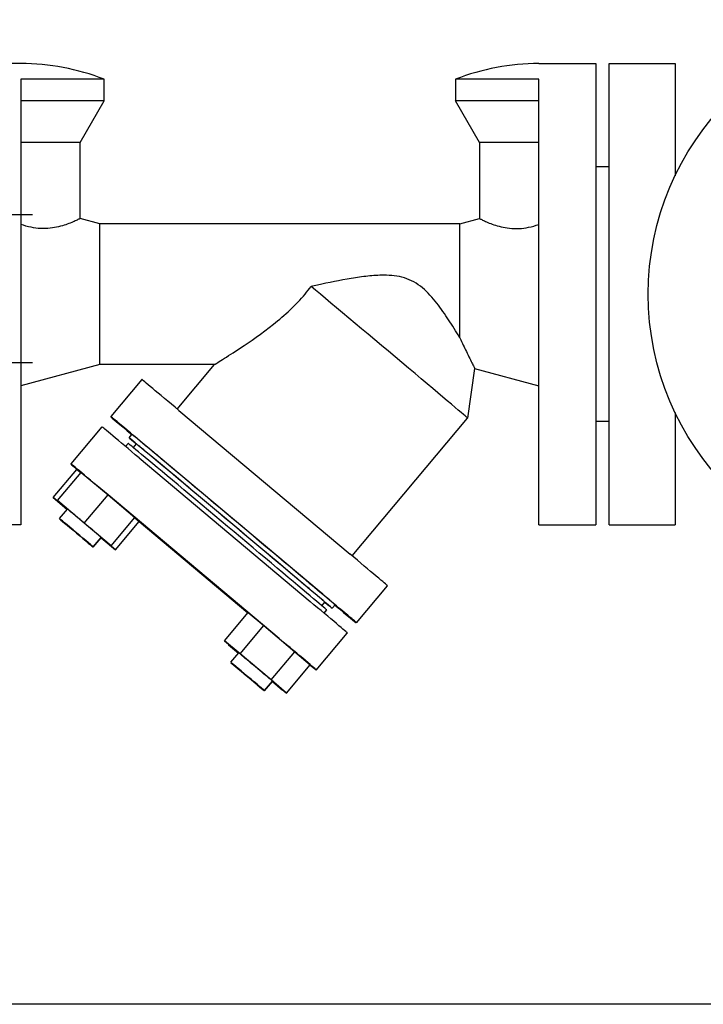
# Model space of a CAD drawing. Header units: millimetres. Extents: x 226749 to 325316, y -44191 to 40236.
# Tile 148 of 164: x 294461 to 294616, y 12990 to 13214. Entities that reach past the tile are written whole.
import ezdxf

# ---------------------------------------------------------------- set-up
doc = ezdxf.new("R2010")
doc.units = ezdxf.units.MM
doc.header["$LTSCALE"] = 100
doc.linetypes.add('DASHED', pattern=[19.05, 12.7, -6.35])
doc.layers.add('FUNDAMENTY', color=6, linetype='Continuous')
doc.layers.add('K_URZĄDZENIA', color=4, linetype='Continuous')

# ---------------------------------------------------------------- blocks, each defined once
blk = doc.blocks.new('ZBIORNIK_RZUT')
at = {"layer": 'K_URZĄDZENIA'}
for p, q in [((148970.36, 97005.03), (148995.93, 97005.03)), ((148970.36, 96990.03), (148970.36, 97005.03)), ((149049.8, 97005.03), (149075.36, 97005.03)), ((149075.36, 96990.03), (149075.36, 97005.03)), ((149075.36, 96990.03), (148970.36, 96990.03)), ((148993.86, 96990.03), (148993.86, 96987.03)), ((149051.86, 96990.03), (149051.86, 96987.03)), ((148970.36, 96987.03), (149075.36, 96987.03)), ((148970.36, 96974.03), (148970.36, 96987.03)), ((149075.36, 96974.03), (149075.36, 96987.03)), ((149075.36, 96974.03), (148973.89, 96974.03)), ((149039.77, 96959.39), (149043.69, 96974.03)), ((148988.36, 96960.53), (148978.86, 96955.03)), ((148988.36, 96960.53), (149005.66, 96960.53)), ((149006.86, 96956.03), (149005.66, 96960.53)), ((149039.77, 96959.39), (149051.07, 96957.8)), ((149082.43, 96931.48), (149051.07, 96957.8)), ((149032.81, 96956.03), (149006.86, 96956.03)), ((149006.86, 96956.03), (149006.86, 96874.03)), ((148973.92, 96955.03), (148978.86, 96955.03)), ((149089.15, 96939.46), (149089.25, 96939.46)), ((149089.25, 96939.46), (149097.67, 96932.39)), ((149049.33, 96892.03), (149082.05, 96931.03)), ((149097.67, 96932.39), (149097.57, 96932.39)), ((149099.95, 96930.4), (149100.05, 96930.4)), ((149108.47, 96923.33), (149100.05, 96930.4)), ((149094.37, 96926.95), (149093.6, 96927.6)), ((149093.78, 96924.57), (149092.95, 96925.27)), ((149095.48, 96925.1), (149094.76, 96925.71)), ((149090.48, 96923.96), (149057.75, 96884.96)), ((149060.13, 96882.97), (149092.85, 96921.97)), ((149104.26, 96918.44), (149107.24, 96921.97)), ((149113.68, 96916.58), (149107.24, 96921.97)), ((149108.47, 96923.33), (149108.37, 96923.33)), ((149098.32, 96911.36), (149104.26, 96918.44)), ((149110.69, 96913.04), (149104.26, 96918.44)), ((149113.68, 96916.58), (149110.69, 96913.04)), ((149110.96, 96913.32), (149113.68, 96916.58)), ((149112.97, 96915.63), (149111, 96913.29)), ((149111.06, 96913.32), (149112.99, 96915.63)), ((149112.97, 96915.63), (149112.92, 96915.67)), ((149112.99, 96915.63), (149112.93, 96915.68)), ((149112.99, 96915.63), (149112.97, 96915.63)), ((149101.28, 96914.9), (149068.56, 96875.9)), ((149110.69, 96913.04), (149104.75, 96905.96)), ((149113.1, 96911.53), (149110.95, 96913.33)), ((149113.2, 96911.53), (149111.05, 96913.33)), ((149095.36, 96907.82), (149098.32, 96911.36)), ((149104.75, 96905.96), (149098.32, 96911.36)), ((149074.63, 96882.96), (149095.44, 96907.76)), ((149101.8, 96902.42), (149095.36, 96907.82)), ((149104.75, 96905.96), (149101.8, 96902.42)), ((149101.8, 96902.42), (149104.53, 96905.66)), ((149104.57, 96905.63), (149102.69, 96903.37)), ((149102.7, 96903.37), (149104.59, 96905.61)), ((149106.67, 96903.87), (149104.52, 96905.67)), ((149102.69, 96903.37), (149102.64, 96903.41)), ((149102.69, 96903.37), (149102.7, 96903.37)), ((149106.77, 96903.87), (149106.71, 96903.92)), ((149049.01, 96891.65), (149038.86, 96900.16)), ((149038.86, 96900.16), (149038.86, 96874.03)), ((149042.28, 96883.61), (149050.71, 96876.53)), ((149057.79, 96881.67), (149056.96, 96882.37)), ((149068.56, 96875.9), (149073.71, 96882.03)), ((149073.71, 96882.03), (149073.73, 96882.03)), ((149080.15, 96876.63), (149073.71, 96882.03)), ((149080.16, 96876.63), (149073.73, 96882.03)), ((149073.78, 96881.98), (149074.62, 96882.97)), ((149081.05, 96877.57), (149074.62, 96882.97)), ((149055.54, 96880.68), (149054.78, 96881.33)), ((149057.56, 96879.91), (149056.84, 96880.51)), ((149081.05, 96877.57), (149078.28, 96874.29)), ((149078.33, 96874.32), (149081.05, 96877.57)), ((148978.86, 96875.03), (148973.92, 96875.03)), ((148988.36, 96869.53), (148978.86, 96875.03)), ((149050.71, 96876.53), (149050.81, 96876.53)), ((149063.43, 96869.77), (149068.56, 96875.9)), ((149074.99, 96870.5), (149068.56, 96875.9)), ((149080.15, 96876.63), (149074.99, 96870.5)), ((149078.23, 96874.32), (149080.16, 96876.63)), ((149080.16, 96876.63), (149080.15, 96876.63)), ((149006.86, 96874.03), (149005.66, 96869.53)), ((149038.86, 96874.03), (149006.86, 96874.03)), ((149038.86, 96874.03), (149043.69, 96856.03)), ((149061.51, 96867.47), (149053.08, 96874.54)), ((149080.37, 96872.53), (149078.23, 96874.33)), ((149080.47, 96872.53), (149078.33, 96874.33)), ((149074.99, 96870.5), (149069.86, 96864.37)), ((149005.66, 96869.53), (148988.36, 96869.53)), ((149062.74, 96868.82), (149063.49, 96869.72)), ((149069.17, 96863.42), (149062.74, 96868.82)), ((149069.86, 96864.37), (149063.43, 96869.77)), ((149061.51, 96867.47), (149061.61, 96867.47)), ((149071.85, 96866.63), (149069.17, 96863.42)), ((149069.17, 96863.42), (149071.87, 96866.61)), ((149069.88, 96864.37), (149071.81, 96866.66)), ((149073.94, 96864.87), (149071.8, 96866.67)), ((149069.86, 96864.37), (149069.88, 96864.37)), ((149074.04, 96864.87), (149073.99, 96864.92)), ((148970.36, 96856.03), (148970.36, 96847.53)), ((148973.89, 96856.03), (149075.36, 96856.03)), ((149075.36, 96856.03), (149075.36, 96843.03))]:
    blk.add_line(p, q, dxfattribs=at)
blk.add_circle((149022.86, 97061.43), 62.5, dxfattribs=at)
for centre, start, end in [((149022.86, 96974.03), 180, 201.2169), ((149022.86, 96856.03), 158.7831, 180)]:
    blk.add_arc(centre, 52.5, start, end, dxfattribs=at)
for centre, major_axis, ratio, start_param, end_param in [((148973.92, 96974.03), (0, -19), 0.001967, 4.712389, 6.283185), ((148978.86, 96974.03), (0, -19), 0.001967, 4.712389, 6.284324), ((148988.36, 96974.03), (0, -13.5), 0.001967, 4.712389, 6.283185), ((149034.35, 96937.89), (16.71, 19.92), 0.001507, 0, 2.484549), ((149082.07, 96931.03), (7.07, 8.43), 0.001507, 0.001264, 1.572061), ((149090.5, 96923.96), (7.07, 8.43), 0.001507, 0.001264, 1.572061), ((149090.6, 96923.96), (7.07, 8.43), 0.001507, 5.155069, 6.28445), ((149074.95, 96903.82), (19.41, 23.13), 0.001507, 5.899129, 9.808835), ((149092.88, 96921.97), (7.07, 8.43), 0.001507, 0.001264, 1.572061), ((149074.19, 96904.46), (19.41, 23.13), 0.001507, 0, 3.141593), ((149075.8, 96903.11), (18.96, 22.6), 0.001507, 0, 3.141593), ((149074.95, 96903.82), (18, 21.45), 0.001507, 0, 3.141593), ((149101.3, 96914.9), (7.07, 8.43), 0.001507, 0.001264, 1.572061), ((149101.4, 96914.9), (7.07, 8.43), 0.001507, 5.69858, 6.28445), ((149107.74, 96909.5), (-3.21, -3.83), 0.001507, 3.141593, 6.283186), ((149107.84, 96909.5), (3.21, 3.83), 0.001507, 0, 0.160628), ((149049.35, 96892.03), (-7.07, -8.43), 0.001507, 4.713653, 6.283186), ((149057.78, 96884.96), (-7.07, -8.43), 0.001507, 4.713653, 6.28445), ((149060.15, 96882.97), (-7.07, -8.43), 0.001507, 4.713653, 6.283186), ((149057.88, 96884.96), (-7.07, -8.43), 0.001507, 0.001264, 1.12163), ((148973.92, 96856.03), (0, 19), 0.001967, 0, 1.570796), ((148978.86, 96856.03), (0, 19), 0.001967, 6.282047, 7.853982), ((149068.58, 96875.9), (-7.07, -8.43), 0.001507, 4.713653, 6.28445), ((149075.01, 96870.5), (-3.21, -3.83), 0.001507, 3.141593, 6.283186), ((149075.11, 96870.5), (3.21, 3.83), 0.001507, 0, 0.160628), ((148988.36, 96856.03), (0, 13.5), 0.001967, 0, 1.570796), ((149068.68, 96875.9), (-7.07, -8.43), 0.001507, 0.001264, 0.573916)]:
    blk.add_ellipse(centre, major_axis=major_axis, ratio=ratio, start_param=start_param, end_param=end_param, dxfattribs=at)
for centre in [(149109.88, 96907.7), (149109.98, 96907.7), (149077.16, 96868.7), (149077.26, 96868.7)]:
    blk.add_ellipse(centre, major_axis=(-3.21, -3.83), ratio=0.001507, dxfattribs=at)
for points, knots in [([(149005.66, 96960.53), (149005.66, 96960.53), (149005.69, 96960.6), (149005.83, 96960.88), (149005.94, 96961.1), (149006.34, 96961.95), (149006.72, 96962.8), (149007.38, 96964.74), (149007.71, 96965.97), (149007.92, 96968.03), (149007.95, 96968.75), (149007.88, 96970.22), (149007.78, 96970.96), (149007.64, 96971.68), (149007.48, 96972.47), (149007.25, 96973.25), (149006.98, 96974.03)], [-1.825439, -1.825439, -1.825439, -1.825439, -1.596465, -1.596465, -1.364109, -1.364109, -0.899397, -0.899397, -0.449699, -0.449699, -0.224849, -0.224849, 0, 0, 0, 0.242899, 0.242899, 0.242899, 0.242899]), ([(149032.81, 96956.03), (149033.96, 96956.58), (149035, 96957.08), (149037.02, 96958.06), (149038.04, 96958.56), (149039.07, 96959.06), (149039.33, 96959.18), (149039.68, 96959.35), (149039.76, 96959.39), (149039.77, 96959.39), (149039.77, 96959.39), (149039.77, 96959.39)], [5.603578, 5.603578, 5.603578, 5.603578, 6.014767, 6.014767, 6.548693, 6.548693, 6.815657, 6.815657, 7.08262, 7.08262, 7.083264, 7.083264, 7.083264, 7.083264]), ([(149032.81, 96956.03), (149032.75, 96955.99), (149032.69, 96955.96), (149031.37, 96955.16), (149029.99, 96954.31), (149027.46, 96952.65), (149026.15, 96951.75), (149023.64, 96949.77), (149022.42, 96948.7), (149020.92, 96946.89), (149020.46, 96946.24), (149019.7, 96944.88), (149019.39, 96944.16), (149018.69, 96941.91), (149018.54, 96940.3), (149018.54, 96938.74), (149018.54, 96937.53), (149018.63, 96936.3), (149018.89, 96933.82), (149019.07, 96932.56), (149019.7, 96928.76), (149020.22, 96926.18), (149020.89, 96923.11), (149020.99, 96922.62), (149021.1, 96922.13)], [-2.387191, -2.387191, -2.387191, -2.387191, -2.363554, -2.363554, -1.87469, -1.87469, -1.406017, -1.406017, -0.937345, -0.937345, -0.703009, -0.703009, -0.468672, -0.468672, 0, 0, 0, 0.363503, 0.363503, 0.727006, 0.727006, 1.454012, 1.454012, 1.591493, 1.591493, 1.591493, 1.591493]), ([(149038.86, 96900.16), (149038.86, 96900.17), (149038.75, 96900.34), (149038.36, 96900.97), (149038.08, 96901.42), (149037.04, 96903.08), (149036.09, 96904.58), (149033.62, 96908.31), (149031.78, 96910.95), (149027.63, 96916.15), (149025.31, 96918.7), (149022.83, 96920.78), (149022.28, 96921.24), (149021.7, 96921.69), (149021.1, 96922.13)], [8.280071, 8.280071, 8.280071, 8.280071, 8.593767, 8.593767, 8.910751, 8.910751, 9.544719, 9.544719, 10.514759, 10.514759, 11.484798, 11.484798, 11.484798, 11.700374, 11.700374, 11.700374, 11.700374]), ([(149005.66, 96869.53), (149005.66, 96869.53), (149005.69, 96869.46), (149005.83, 96869.18), (149005.94, 96868.96), (149006.34, 96868.11), (149006.72, 96867.25), (149007.38, 96865.31), (149007.71, 96864.09), (149007.92, 96862.03), (149007.95, 96861.31), (149007.88, 96859.84), (149007.78, 96859.1), (149007.64, 96858.37), (149007.48, 96857.59), (149007.25, 96856.81), (149006.98, 96856.03)], [-1.825439, -1.825439, -1.825439, -1.825439, -1.596465, -1.596465, -1.364109, -1.364109, -0.899397, -0.899397, -0.449699, -0.449699, -0.224849, -0.224849, 0, 0, 0, 0.242899, 0.242899, 0.242899, 0.242899])]:
    blk.add_open_spline(points, degree=3, knots=knots, dxfattribs=at)
blk = doc.blocks.new('ZBIORNIK_RAMA')
at = {"layer": 'FUNDAMENTY', "linetype": 'DASHED', "ltscale": 50}
blk.add_line((139933.96, 106665.52), (138933.96, 106665.52), dxfattribs=at)

msp = doc.modelspace()

# ---------------------------------------------------------------- linework, layer by layer
at = {"color": 7, "linetype": 'Continuous'}
for p, q in [((293990.75, 13169.35), (294463.66, 13169.35)), ((294445.71, 13135.65), (294463.66, 13135.65))]:
    msp.add_line(p, q, dxfattribs=at)

# ---------------------------------------------------------------- block references
at = {"layer": 'FUNDAMENTY'}
msp.add_blockref('ZBIORNIK_RAMA', (154714.86, -93675.96), dxfattribs=at)
at = {"layer": 'K_URZĄDZENIA', "rotation": 270}
msp.add_blockref('ZBIORNIK_RZUT', (197605, 162174.1), dxfattribs=at)

doc.saveas('drawing.dxf')
